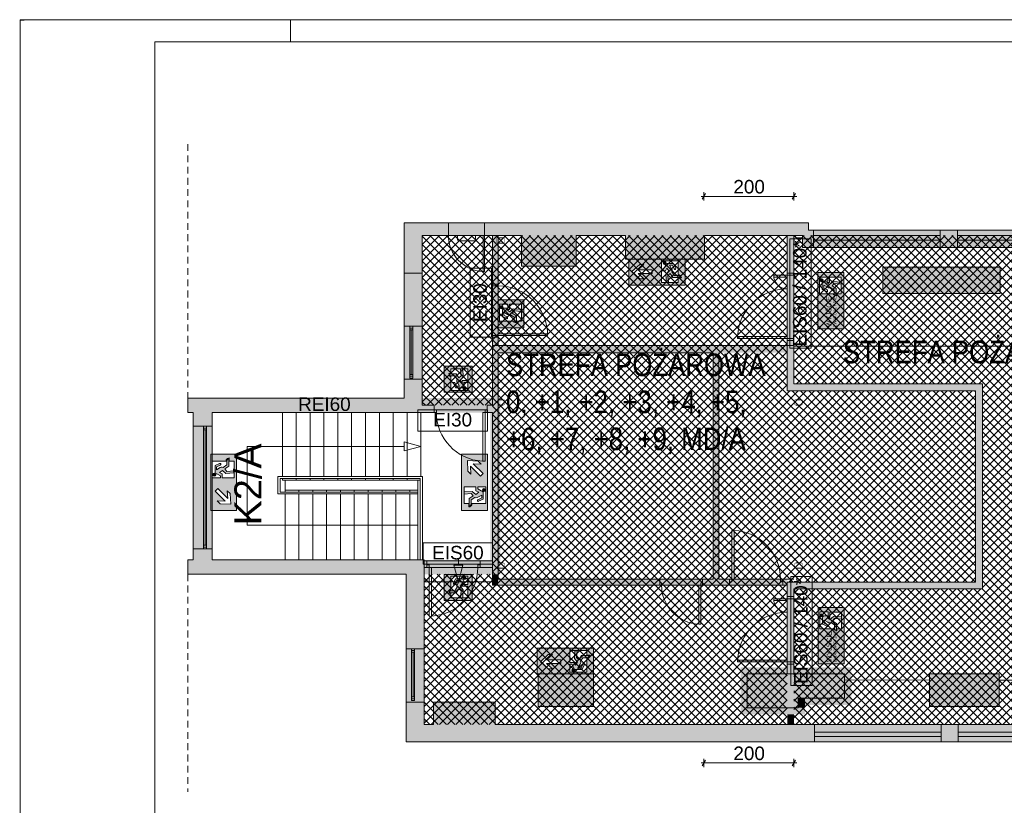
# Paper-space layout 'AP-12 STREFY POŻAROWE I EWAKUACJA - PIĘTRO 10' of a CAD drawing. Header units: millimetres. Extents: x 0 to 420, y 0 to 297.
# Tile 2 of 5: x 0 to 218, y 123 to 297. Entities that reach past the tile are written whole.
import ezdxf
from ezdxf.xclip import XClip

# ---------------------------------------------------------------- set-up
doc = ezdxf.new("R2010")
doc.units = ezdxf.units.MM
doc.header["$MEASUREMENT"] = 0
doc.header["$XCLIPFRAME"] = 0
doc.linetypes.add('Przer. długie kreski', pattern=[2.5, 1.5, -1])
for name, color, linetype, lineweight in [('A_Arkusz_Nr_pióra__1', 7, 'Continuous', 20), ('A_ewakuacja_Nr_pióra__4', 94, 'Continuous', 18), ('A_podkład_Nr_pióra__2', 8, 'Continuous', 13), ('A_ppoż proj_Nr_pióra__1', 7, 'Continuous', 20), ('A_ppoż proj_Nr_pióra__3', 30, 'Continuous', 13), ('A_ppoż proj_Nr_pióra__4', 94, 'Continuous', 18), ('A_ppoż proj_Nr_pióra__81', 2, 'Continuous', 5)]:
    doc.layers.add(name, color=color, linetype=linetype, lineweight=lineweight)
for name, color, linetype, lineweight, true_color in [('A_Arkusz_Nr_pióra__237', 7, 'Continuous', 5, 0x343434), ('A_ewakuacja_Nr_pióra__104', 7, 'Continuous', 5, 0x006532), ('A_ewakuacja_Nr_pióra__141', 7, 'Continuous', 5, 0xf2f7f7), ('A_podkład_Nr_pióra__254', 7, 'Continuous', 5, 0xfdfdfd), ('A_ppoż proj_Nr_pióra__11', 7, 'Continuous', 5, 0xfe6565), ('A_ppoż proj_Nr_pióra__41', 7, 'Continuous', 5, 0xfecb65), ('A_ppoż proj_Nr_pióra__70', 7, 'Continuous', 5, 0x65fe00), ('A_ppoż proj_Nr_pióra__71', 7, 'Continuous', 5, 0xcbfe65), ('A_ppoż proj_Nr_pióra__82', 7, 'Continuous', 5, 0x329800), ('A_wymiary_Nr_pióra__102', 7, 'Continuous', 5, 0x009832), ('A_wymiary_Nr_pióra__70', 7, 'Continuous', 5, 0x65fe00)]:
    doc.layers.add(name, color=color, linetype=linetype, lineweight=lineweight, true_color=true_color)
doc.layers.add('A_podrys', color=7, linetype='Continuous')
doc.styles.add('STYL_AUTOMATYCZNY_1', font='arial.ttf')
doc.styles.add('STYL_AUTOMATYCZNY_2', font='ARIALN.TTF')
doc.styles.add('STYL_AUTOMATYCZNY_4', font='arial.ttf')
pattern_1 = [(45, (-1603.1302, -233.641), (-0.9192388, 0.9192388), []), (135, (-1603.1302, -233.641), (0.9192388, 0.9192388), [])]

# ---------------------------------------------------------------- blocks, each defined once
blk = doc.blocks.new('Rysunek_1_1', base_point=(-1603.13, -233.64))
at = {"layer": 'A_ewakuacja_Nr_pióra__104', "linetype": 'Continuous', "lineweight": 0, "true_color": 0x004c26}
h = blk.add_hatch(color=118, dxfattribs=at)
h.paths.add_polyline_path([(147.5, 238.09), (147.5, 243.83), (135.01, 243.83), (135.01, 238.09)])
h.paths.add_polyline_path([(142.25, 243.48), (145.97, 243.48), (145.97, 240.36), (146.23, 240.36, -0.24241), (146.71, 239.7), (145.97, 239.7), (145.97, 238.65), (142.26, 238.65), (142.26, 241.28), (143.15, 241.28), (143.45, 241.88), (143.91, 241.24), (143.24, 240.45), (143.36, 238.68), (143.85, 238.68), (143.71, 240.23), (144.23, 240.68), (144.83, 239.77), (146.49, 239.77, 0.304489), (146.14, 240.24), (145.14, 240.24), (144.59, 241.03, 0.230447), (144.63, 241.52), (144.53, 241.7), (144.04, 242.54), (144.71, 242.54), (145.09, 241.71, 1.14772), (145.43, 241.86), (144.98, 242.87), (143.56, 242.87, 0.414214), (143.14, 242.45), (142.7, 241.66), (142.25, 241.66)], flags=0)
h.paths.add_polyline_path([(140.2, 241.5), (140.2, 240.7), (137.08, 240.69), (138.36, 239.52), (137.46, 239.52), (135.7, 241.12), (137.45, 242.71), (138.38, 242.71), (137.08, 241.5)], flags=0)
for points in [[(143.26, 243.17, 1), (142.67, 242.88, 1)], [(177.49, 239.07, 1), (178.12, 239.28, 1)], [(106.51, 233.03, 1), (107.14, 233.24, 1)], [(98.47, 214.85, 1), (98.68, 215.47, 1)], [(42.93, 196.34, 1), (43.22, 195.74, 1)], [(103.02, 192.31, 1), (102.73, 192.9, 1)], [(98.47, 173.39, 1), (98.68, 172.77, 1)], [(177.55, 164.75, 1), (178.17, 164.97, 1)], [(122.98, 152.5, 1), (122.39, 152.78, 1)]]:
    blk.add_hatch(color=118, dxfattribs=at).paths.add_polyline_path(points)
h = blk.add_hatch(color=118, dxfattribs=at)
h.paths.add_polyline_path([(177, 240.9), (177, 228.4), (182.74, 228.4), (182.74, 240.9)])
h.paths.add_polyline_path([(179.56, 238.7), (179.56, 239.89), (182.18, 239.89), (182.18, 236.18), (181.13, 236.18), (181.13, 235.74), (180.48, 235.92), (180.48, 236.18), (177.35, 236.18), (177.35, 239.89), (179.17, 239.89), (179.17, 239.01), (178.38, 239.01, 0.414214), (177.96, 238.59), (177.96, 237.16), (179.12, 236.65), (179.12, 237.05), (178.29, 237.44), (178.29, 238.11), (179.13, 237.62), (179.31, 237.52, 0.230447), (179.8, 237.56), (180.59, 237), (180.59, 236.01), (181.06, 235.89), (181.06, 237.32), (180.15, 237.91), (180.6, 238.44), (182.15, 238.3), (182.15, 238.78), (180.39, 238.91), (179.59, 238.23), (178.95, 238.7)], flags=0)
h = blk.add_hatch(color=118, dxfattribs=at)
h.paths.add_polyline_path([(106.02, 234.86), (106.02, 228.61), (111.76, 228.61), (111.76, 234.86)])
h.paths.add_polyline_path([(108.58, 232.66), (108.58, 233.85), (111.2, 233.85), (111.2, 230.14), (110.15, 230.14), (110.15, 229.7), (109.49, 229.88), (109.49, 230.14), (106.37, 230.14), (106.37, 233.85), (108.19, 233.85), (108.19, 232.97), (107.4, 232.97, 0.414214), (106.98, 232.55), (106.98, 231.13), (108.14, 230.62), (108.14, 231.02), (107.31, 231.4), (107.31, 232.07), (108.15, 231.58), (108.33, 231.48, 0.230447), (108.82, 231.52), (109.61, 230.97), (109.61, 229.97), (110.08, 229.85), (110.08, 231.28), (109.17, 231.87), (109.62, 232.4), (111.17, 232.26), (111.17, 232.74), (109.41, 232.87), (108.61, 232.19), (107.97, 232.66)], flags=0)
h = blk.add_hatch(color=118, dxfattribs=at)
h.paths.add_polyline_path([(100.29, 214.36), (100.29, 220.1), (94.04, 220.1), (94.04, 214.36)])
h.paths.add_polyline_path([(98.1, 216.91), (98.1, 216.31), (97.63, 216.94), (98.31, 217.74), (98.18, 219.51), (97.7, 219.51), (97.84, 217.96), (97.31, 217.51), (96.71, 218.42), (95.28, 218.42), (95.41, 217.95), (96.4, 217.95), (96.95, 217.16, 0.230447), (96.91, 216.67), (97.02, 216.49), (97.5, 215.65), (96.84, 215.65), (96.45, 216.47), (96.05, 216.47), (96.56, 215.32), (97.99, 215.32, 0.414214), (98.4, 215.73), (98.4, 216.53), (99.29, 216.53), (99.29, 214.71), (95.57, 214.71), (95.57, 217.83), (95.31, 217.83), (95.14, 218.49), (95.57, 218.49), (95.57, 219.54), (99.29, 219.54), (99.29, 216.91)], flags=0)
h = blk.add_hatch(color=118, dxfattribs=at)
h.paths.add_polyline_path([(48.01, 200.57), (42.27, 200.57), (42.27, 194.32), (48.01, 194.32)])
h.paths.add_polyline_path([(42.62, 195.33), (42.62, 199.04), (45.74, 199.04), (45.74, 199.3, -0.24241), (46.4, 199.78), (46.4, 199.04), (47.45, 199.04), (47.45, 195.33), (44.83, 195.33), (44.83, 196.22), (44.22, 196.52), (44.86, 196.98), (45.66, 196.31), (47.42, 196.43), (47.42, 196.92), (45.87, 196.78), (45.42, 197.31), (46.33, 197.9), (46.33, 199.56, 0.304489), (45.86, 199.21), (45.86, 198.21), (45.07, 197.66, 0.230447), (44.58, 197.7), (44.4, 197.6), (43.56, 197.11), (43.56, 197.78), (44.39, 198.16, 1.14772), (44.24, 198.5), (43.23, 198.05), (43.23, 196.63, 0.414214), (43.65, 196.21), (44.44, 195.77), (44.44, 195.33)], flags=0)
h = blk.add_hatch(color=118, dxfattribs=at)
h.paths.add_polyline_path([(97.94, 200.57), (97.94, 194.32), (103.68, 194.32), (103.68, 200.57)])
h.paths.add_polyline_path([(99.35, 196.8), (99.24, 199.18), (101.6, 199.07), (102.26, 198.41), (100.49, 198.47), (102.69, 196.27), (102.12, 195.69), (99.91, 197.9), (99.99, 196.16)], flags=0)
h = blk.add_hatch(color=118, dxfattribs=at)
h.paths.add_polyline_path([(48.01, 188.08), (48.01, 194.32), (42.27, 194.32), (42.27, 188.08)])
h.paths.add_polyline_path([(46.6, 191.84), (46.71, 189.47), (44.35, 189.58), (43.7, 190.24), (45.47, 190.17), (43.26, 192.38), (43.83, 192.95), (46.04, 190.75), (45.96, 192.48)], flags=0)
h = blk.add_hatch(color=118, dxfattribs=at)
h.paths.add_polyline_path([(97.94, 188.08), (103.68, 188.08), (103.68, 194.32), (97.94, 194.32)])
h.paths.add_polyline_path([(103.33, 193.32), (103.33, 189.61), (100.21, 189.61), (100.21, 189.34, -0.24241), (99.55, 188.87), (99.55, 189.61), (98.5, 189.61), (98.5, 193.32), (101.13, 193.32), (101.13, 192.43), (101.73, 192.13), (101.09, 191.66), (100.3, 192.34), (98.53, 192.21), (98.53, 191.73), (100.08, 191.87), (100.53, 191.34), (99.62, 190.75), (99.62, 189.09, 0.304489), (100.09, 189.44), (100.09, 190.43), (100.88, 190.98, 0.230447), (101.37, 190.95), (101.55, 191.05), (102.39, 191.53), (102.39, 190.87), (101.57, 190.48, 1.14772), (101.71, 190.15), (102.72, 190.59), (102.72, 192.02, 0.414214), (102.3, 192.43), (101.51, 192.88), (101.51, 193.32)], flags=0)
h = blk.add_hatch(color=118, dxfattribs=at)
h.paths.add_polyline_path([(100.29, 173.88), (94.04, 173.88), (94.04, 168.14), (100.29, 168.14)])
h.paths.add_polyline_path([(98.1, 171.33), (99.29, 171.33), (99.29, 168.7), (95.57, 168.7), (95.57, 169.75), (95.14, 169.75), (95.31, 170.41), (95.57, 170.41), (95.57, 173.53), (99.29, 173.53), (99.29, 171.71), (98.4, 171.71), (98.4, 172.5, 0.414214), (97.99, 172.92), (96.56, 172.92), (96.05, 171.76), (96.45, 171.76), (96.84, 172.59), (97.5, 172.59), (97.02, 171.75), (96.91, 171.57, 0.230447), (96.95, 171.08), (96.4, 170.29), (95.41, 170.29), (95.28, 169.82), (96.71, 169.82), (97.31, 170.73), (97.84, 170.28), (97.7, 168.73), (98.18, 168.73), (98.31, 170.5), (97.63, 171.29), (98.1, 171.93)], flags=0)
h = blk.add_hatch(color=118, dxfattribs=at)
h.paths.add_polyline_path([(177.05, 166.58), (177.05, 154.08), (182.8, 154.08), (182.8, 166.58)])
h.paths.add_polyline_path([(179.61, 164.38), (179.61, 165.57), (182.24, 165.57), (182.24, 161.86), (181.19, 161.86), (181.19, 161.42), (180.53, 161.6), (180.53, 161.86), (177.41, 161.86), (177.41, 165.58), (179.23, 165.58), (179.23, 164.69), (178.43, 164.69, 0.414214), (178.02, 164.27), (178.02, 162.85), (179.17, 162.34), (179.17, 162.74), (178.35, 163.12), (178.35, 163.79), (179.19, 163.3), (179.36, 163.2, 0.230447), (179.86, 163.24), (180.65, 162.69), (180.65, 161.7), (181.11, 161.57), (181.11, 163), (180.21, 163.6), (180.66, 164.12), (182.21, 163.98), (182.21, 164.47), (180.44, 164.59), (179.64, 163.92), (179.01, 164.38)], flags=0)
h = blk.add_hatch(color=118, dxfattribs=at)
h.paths.add_polyline_path([(127.22, 157.58), (114.72, 157.58), (114.72, 151.83), (127.22, 151.83)])
h.paths.add_polyline_path([(121.97, 152.19), (121.97, 154.01), (122.42, 154.01), (122.86, 153.21, 0.414214), (123.27, 152.8), (124.7, 152.8), (125.14, 153.81, 1.14772), (124.81, 153.95), (124.42, 153.13), (123.76, 153.13), (124.25, 153.97), (124.35, 154.15, 0.230447), (124.31, 154.64), (124.86, 155.43), (125.85, 155.43, 0.304489), (126.2, 155.89), (124.55, 155.89), (123.95, 154.99), (123.43, 155.44), (123.57, 156.99), (123.08, 156.99), (122.95, 155.22), (123.63, 154.42), (123.17, 153.79), (122.87, 154.39), (121.97, 154.39), (121.97, 157.02), (125.69, 157.02), (125.69, 155.97), (126.42, 155.97, -0.24241), (125.95, 155.31), (125.69, 155.31), (125.69, 152.19)], flags=0)
h.paths.add_polyline_path([(119.92, 154.16), (116.8, 154.16), (118.1, 152.96), (117.17, 152.96), (115.42, 154.55), (117.17, 156.15), (118.08, 156.15), (116.8, 154.98), (119.92, 154.97)], flags=0)
at = {"layer": 'A_podkład_Nr_pióra__2', "linetype": 'Continuous', "lineweight": 13}
for points in [[(105.72, 248.63), (105.72, 247.43), (106.27, 247.43), (106.27, 247.47, 0.39391), (106.24, 247.5), (105.85, 247.53, -0.39391), (105.79, 247.6), (105.79, 248.47, -0.39391), (105.85, 248.54), (106.24, 248.56, 0.39391), (106.27, 248.6), (106.27, 248.63)], [(107.42, 248.63), (106.87, 248.63), (106.87, 248.6, 0.39391), (106.9, 248.56), (107.28, 248.54, -0.39391), (107.35, 248.47), (107.35, 247.6, -0.39391), (107.28, 247.53), (106.9, 247.5, 0.39391), (106.87, 247.47), (106.87, 247.43), (107.42, 247.43)], [(171.82, 248.63), (171.82, 247.43), (172.37, 247.43), (172.37, 247.47, 0.39391), (172.34, 247.5), (171.95, 247.53, -0.39391), (171.89, 247.6), (171.89, 248.47, -0.39391), (171.95, 248.54), (172.34, 248.56, 0.39391), (172.37, 248.6), (172.37, 248.63)], [(173.52, 248.63), (172.97, 248.63), (172.97, 248.6, 0.39391), (173, 248.56), (173.38, 248.54, -0.39391), (173.45, 248.47), (173.45, 247.6, -0.39391), (173.38, 247.53), (173, 247.5, 0.39391), (172.97, 247.47), (172.97, 247.43), (173.52, 247.43)], [(106.32, 212.68), (106.02, 212.68), (106.02, 212.59), (106.29, 212.61, 0.39391), (106.32, 212.65)], [(107.47, 212.68), (106.92, 212.68), (106.92, 212.65, 0.39391), (106.95, 212.61), (107.33, 212.59, -0.39391), (107.4, 212.52), (107.4, 211.65, -0.39391), (107.33, 211.58), (106.95, 211.55, 0.39391), (106.92, 211.52), (106.92, 211.48), (107.47, 211.48)], [(171.82, 212.68), (171.82, 211.48), (172.37, 211.48), (172.37, 211.52, 0.39391), (172.34, 211.55), (171.95, 211.58, -0.39391), (171.89, 211.65), (171.89, 212.52, -0.39391), (171.95, 212.59), (172.34, 212.61, 0.39391), (172.37, 212.65), (172.37, 212.68)], [(173.52, 212.68), (172.97, 212.68), (172.97, 212.65, 0.39391), (173, 212.61), (173.38, 212.59, -0.39391), (173.45, 212.52), (173.45, 211.65, -0.39391), (173.38, 211.58), (173, 211.55, 0.39391), (172.97, 211.52), (172.97, 211.48), (173.52, 211.48)], [(106.02, 211.48), (106.32, 211.48), (106.32, 211.52, 0.39391), (106.29, 211.55), (106.02, 211.57)], [(106.32, 176.48), (106.02, 176.48), (106.02, 176.39), (106.29, 176.41, 0.39391), (106.32, 176.45)], [(106.02, 175.28), (106.32, 175.28), (106.32, 175.32, 0.39391), (106.29, 175.35), (106.02, 175.37)], [(107.47, 176.48), (106.92, 176.48), (106.92, 176.45, 0.39391), (106.95, 176.41), (107.33, 176.39, -0.39391), (107.4, 176.32), (107.4, 175.45, -0.39391), (107.33, 175.38), (106.95, 175.35, 0.39391), (106.92, 175.32), (106.92, 175.28), (107.47, 175.28)], [(171.82, 176.48), (171.82, 175.28), (172.37, 175.28), (172.37, 175.32, 0.39391), (172.34, 175.35), (171.95, 175.38, -0.39391), (171.89, 175.45), (171.89, 176.32, -0.39391), (171.95, 176.39), (172.34, 176.41, 0.39391), (172.37, 176.45), (172.37, 176.48)], [(173.52, 176.48), (172.97, 176.48), (172.97, 176.45, 0.39391), (173, 176.41), (173.38, 176.39, -0.39391), (173.45, 176.32), (173.45, 175.45, -0.39391), (173.38, 175.38), (173, 175.35, 0.39391), (172.97, 175.32), (172.97, 175.28), (173.52, 175.28)]]:
    blk.add_hatch(color=8, dxfattribs=at).paths.add_polyline_path(points)
at = {"layer": 'A_podkład_Nr_pióra__254', "linetype": 'Continuous', "lineweight": 5, "true_color": 0xfdfdfd}
h = blk.add_hatch(color=7, dxfattribs=at)
h.paths.add_polyline_path([(37.17, 173.93), (42.57, 173.93), (85.62, 173.93), (85.62, 169.33), (85.62, 136.73), (308.32, 136.73), (308.32, 143.53), (308.32, 167.33), (308.32, 181.63), (308.32, 205.43), (308.32, 219.83), (308.32, 250.28), (304.63, 250.28), (174.92, 250.28), (174.92, 251.93), (173.57, 251.93), (151.82, 251.93), (134.32, 251.93), (123.32, 251.93), (111.22, 251.93), (103.02, 251.93), (85.22, 251.93), (85.22, 217.23), (85.22, 213.03), (42.57, 213.03), (37.17, 213.03), (37.17, 209.83), (38.37, 209.83), (38.37, 206.78), (38.37, 177.13), (37.17, 177.13)])
h.paths.add_polyline_path([(89.62, 177.13), (42.57, 177.13), (42.57, 206.78), (42.57, 209.83), (89.22, 209.83), (92.62, 209.83), (92.62, 211.43), (89.22, 211.43), (89.22, 217.23), (89.22, 249.13), (103.02, 249.13), (111.22, 249.13), (111.22, 242.33), (123.32, 242.33), (123.32, 249.13), (134.32, 249.13), (134.32, 243.83), (151.82, 243.83), (151.82, 249.13), (173.57, 249.13), (173.57, 246.48), (174.92, 246.48), (304.32, 246.48), (304.32, 219.83), (304.32, 212.48), (299.22, 212.48), (299.22, 215.38), (285.82, 215.38), (285.82, 211.68), (299.22, 211.68), (304.32, 211.68), (304.32, 205.43), (304.32, 181.63), (304.32, 176.08), (289.72, 176.08), (289.72, 172.38), (304.32, 172.38), (304.32, 167.33), (304.32, 143.53), (304.32, 140.63), (105.42, 140.63), (105.42, 145.54), (91.72, 145.54), (91.72, 140.63), (89.62, 140.63), (89.62, 158.03), (89.62, 169.33)], flags=0)
for points in [[(217.42, 242.08), (191.42, 242.08), (191.42, 236.28), (217.42, 236.28)], [(114.92, 151.83), (114.92, 150.23), (114.92, 144.63), (127.22, 144.63), (127.22, 151.83)], [(181.12, 151.83), (161.32, 151.83), (161.32, 144.33), (172.59, 144.33), (172.59, 146.43), (182.89, 146.43), (182.89, 151.83)], [(201.72, 144.63), (217.22, 144.63), (217.22, 151.83), (201.72, 151.83)]]:
    blk.add_hatch(color=7, dxfattribs=at).paths.add_polyline_path(points)
h = blk.add_hatch(color=7, dxfattribs=at)
h.paths.add_polyline_path([(104.82, 211.43), (101.62, 211.43), (101.62, 209.83), (104.82, 209.83), (104.82, 171.55), (106.02, 171.55), (154.98, 171.55), (154.98, 223.08), (171.67, 223.08), (171.67, 224.68), (104.82, 224.68)])
h.paths.add_polyline_path([(106.02, 172.87), (106.02, 223.08), (153.73, 223.08), (153.73, 172.87)], flags=0)
at = {"layer": 'A_ppoż proj_Nr_pióra__3', "linetype": 'Continuous', "lineweight": 0, "true_color": 0x3f2000}
for points in [[(170.17, 249.13), (170.17, 214.68), (171.67, 214.68), (171.67, 249.13)], [(171.67, 214.68), (211.98, 214.68), (211.98, 216.18), (171.67, 216.18)], [(211.98, 216.18), (211.98, 172.18), (213.48, 172.18), (213.48, 216.18)], [(170.17, 170.68), (213.48, 170.68), (213.48, 172.18), (170.17, 172.18)], [(170.17, 170.68), (170.17, 153.33), (171.67, 153.33), (171.67, 170.68)], [(159.82, 151.83), (184.39, 151.83), (184.39, 153.33), (159.82, 153.33)], [(159.82, 151.83), (159.82, 144.33), (161.32, 144.33), (161.32, 151.83)], [(182.89, 151.83), (182.89, 146.43), (184.39, 146.43), (184.39, 151.83)], [(172.59, 146.43), (172.59, 144.33), (174.09, 144.33), (174.09, 146.43)], [(174.09, 144.93), (184.39, 144.93), (184.39, 146.43), (174.09, 146.43)], [(159.82, 142.83), (174.09, 142.83), (174.09, 144.33), (159.82, 144.33)], [(170.17, 142.83), (170.17, 140.63), (171.67, 140.63), (171.67, 142.83)]]:
    blk.add_hatch(color=38, dxfattribs=at).paths.add_polyline_path(points)
at = {"layer": 'A_ppoż proj_Nr_pióra__4', "linetype": 'Continuous', "lineweight": 0, "true_color": 0x002000}
for points in [[(37.17, 209.83), (104.32, 209.83), (104.32, 213.03), (37.17, 213.03)], [(104.32, 213.03), (104.32, 177.13), (106.52, 177.13), (106.52, 213.03)], [(37.17, 173.93), (106.52, 173.93), (106.52, 177.13), (37.17, 177.13)]]:
    blk.add_hatch(color=98, dxfattribs=at).paths.add_polyline_path(points)
at = {"layer": 'A_ppoż proj_Nr_pióra__41', "linetype": 'Continuous', "lineweight": 5, "true_color": 0xfecb65}
h = blk.add_hatch(dxfattribs=at)
h.set_pattern_fill('bloczki_betonowe_0001', color=31, style=0, pattern_type=2)
h.set_pattern_definition(pattern_1)
h.paths.add_polyline_path([(171.67, 249.13), (171.67, 216.18), (213.48, 216.18), (213.48, 170.68), (171.67, 170.68), (171.67, 140.63), (304.32, 140.63), (304.32, 249.13)])
at = {"layer": 'A_ppoż proj_Nr_pióra__70', "linetype": 'Continuous', "lineweight": 0, "true_color": 0x193f00}
for points in [[(104.82, 251.93), (104.82, 213.03), (106.02, 213.03), (106.02, 251.93)], [(171.67, 249.13), (171.67, 251.93), (151.67, 251.93), (151.67, 249.13)], [(171.67, 136.73), (171.67, 140.63), (151.67, 140.63), (151.67, 136.73)]]:
    blk.add_hatch(color=88, dxfattribs=at).paths.add_polyline_path(points)
at = {"layer": 'A_ppoż proj_Nr_pióra__71', "linetype": 'Continuous', "lineweight": 5, "true_color": 0xcbfe65}
h = blk.add_hatch(dxfattribs=at)
h.set_pattern_fill('bloczki_betonowe_0001', color=71, style=0, pattern_type=2)
h.set_pattern_definition(pattern_1)
h.paths.add_polyline_path([(170.17, 249.13), (89.22, 249.13), (89.22, 211.43), (104.82, 211.43), (104.82, 173.93), (89.62, 173.93), (89.62, 140.63), (170.17, 140.63), (170.17, 172.18), (211.98, 172.18), (211.98, 214.68), (170.17, 214.68)])
at = {"layer": 'A_ppoż proj_Nr_pióra__81', "linetype": 'Continuous', "lineweight": 0, "true_color": 0x3f3f00}
for points in [[(106.02, 223.08), (170.17, 223.08), (170.17, 224.68), (106.02, 224.68)], [(104.82, 171.55), (106.02, 171.55), (106.02, 173.93), (104.82, 173.93)], [(106.02, 171.55), (170.17, 171.55), (170.17, 172.87), (106.02, 172.87)]]:
    blk.add_hatch(color=48, dxfattribs=at).paths.add_polyline_path(points)
at = {"layer": 'A_ewakuacja_Nr_pióra__4', "color": 94, "linetype": 'Continuous', "lineweight": 18, "flags": 128}
for points in [[(135.01, 243.83), (147.5, 243.83), (147.5, 238.09), (135.01, 238.09)], [(140.2, 240.7), (140.2, 241.5), (137.08, 241.5), (138.38, 242.71), (137.45, 242.71), (135.7, 241.12), (137.46, 239.52), (138.36, 239.52), (137.08, 240.69)], [(102.12, 195.69), (102.69, 196.27), (100.49, 198.47), (102.26, 198.41), (101.6, 199.07), (99.24, 199.18), (99.35, 196.8), (99.99, 196.16), (99.91, 197.9)], [(43.83, 192.95), (43.26, 192.38), (45.47, 190.17), (43.7, 190.24), (44.35, 189.58), (46.71, 189.47), (46.6, 191.84), (45.96, 192.48), (46.04, 190.75)], [(114.72, 151.83), (127.22, 151.83), (127.22, 157.58), (114.72, 157.58)], [(119.92, 154.97), (119.92, 154.16), (116.8, 154.16), (118.1, 152.96), (117.17, 152.96), (115.42, 154.55), (117.17, 156.15), (118.08, 156.15), (116.8, 154.98)]]:
    blk.add_lwpolyline(points, close=True, dxfattribs=at)
for points in [[(142.26, 238.65), (142.26, 241.28), (143.15, 241.28), (143.45, 241.88), (143.91, 241.24), (143.24, 240.45), (143.36, 238.68), (143.85, 238.68), (143.71, 240.23), (144.23, 240.68), (144.83, 239.77), (146.49, 239.77, 0.304489), (146.14, 240.24), (145.14, 240.24), (144.59, 241.03, 0.230447), (144.63, 241.52), (144.53, 241.7), (144.04, 242.54), (144.71, 242.54), (145.09, 241.71, 1.14772), (145.43, 241.86), (144.98, 242.87), (143.56, 242.87, 0.414214), (143.14, 242.45), (142.7, 241.66), (142.25, 241.66), (142.25, 243.48), (145.97, 243.48), (145.97, 240.36), (146.23, 240.36, -0.24241), (146.71, 239.7), (145.97, 239.7), (145.97, 238.65)], [(182.18, 239.89), (179.56, 239.89), (179.56, 238.7), (178.95, 238.7), (179.59, 238.23), (180.39, 238.91), (182.15, 238.78), (182.15, 238.3), (180.6, 238.44), (180.15, 237.91), (181.06, 237.32), (181.06, 235.89), (180.59, 236.01), (180.59, 237), (179.8, 237.56, -0.230447), (179.31, 237.52), (179.13, 237.62), (178.29, 238.11), (178.29, 237.44), (179.12, 237.05), (179.12, 236.65), (177.96, 237.16), (177.96, 238.59, -0.414214), (178.38, 239.01), (179.17, 239.01), (179.17, 239.89), (177.35, 239.89), (177.35, 236.18), (180.48, 236.18), (180.48, 235.92), (181.13, 235.74), (181.13, 236.18), (182.18, 236.18)], [(111.2, 233.85), (108.58, 233.85), (108.58, 232.66), (107.97, 232.66), (108.61, 232.19), (109.41, 232.87), (111.17, 232.74), (111.17, 232.26), (109.62, 232.4), (109.17, 231.87), (110.08, 231.28), (110.08, 229.85), (109.61, 229.97), (109.61, 230.97), (108.82, 231.52, -0.230447), (108.33, 231.48), (108.15, 231.58), (107.31, 232.07), (107.31, 231.4), (108.14, 231.02), (108.14, 230.62), (106.98, 231.13), (106.98, 232.55, -0.414214), (107.4, 232.97), (108.19, 232.97), (108.19, 233.85), (106.37, 233.85), (106.37, 230.14), (109.49, 230.14), (109.49, 229.88), (110.15, 229.7), (110.15, 230.14), (111.2, 230.14)], [(99.29, 219.54), (99.29, 216.91), (98.1, 216.91), (98.1, 216.31), (97.63, 216.94), (98.31, 217.74), (98.18, 219.51), (97.7, 219.51), (97.84, 217.96), (97.31, 217.51), (96.71, 218.42), (95.28, 218.42), (95.41, 217.95), (96.4, 217.95), (96.95, 217.16, 0.230447), (96.91, 216.67), (97.02, 216.49), (97.5, 215.65), (96.84, 215.65), (96.45, 216.47), (96.05, 216.47), (96.56, 215.32), (97.99, 215.32, 0.414214), (98.4, 215.73), (98.4, 216.53), (99.29, 216.53), (99.29, 214.71), (95.57, 214.71), (95.57, 217.83), (95.31, 217.83), (95.14, 218.49), (95.57, 218.49), (95.57, 219.54)], [(47.45, 195.33), (44.83, 195.33), (44.83, 196.22), (44.22, 196.52), (44.86, 196.98), (45.66, 196.31), (47.42, 196.43), (47.42, 196.92), (45.87, 196.78), (45.42, 197.31), (46.33, 197.9), (46.33, 199.56, 0.304489), (45.86, 199.21), (45.86, 198.21), (45.07, 197.66, 0.230447), (44.58, 197.7), (44.4, 197.6), (43.56, 197.11), (43.56, 197.78), (44.39, 198.16, 1.14772), (44.24, 198.5), (43.23, 198.05), (43.23, 196.63, 0.414214), (43.65, 196.21), (44.44, 195.77), (44.44, 195.33), (42.62, 195.33), (42.62, 199.04), (45.74, 199.04), (45.74, 199.3, -0.24241), (46.4, 199.78), (46.4, 199.04), (47.45, 199.04)], [(98.5, 193.32), (101.13, 193.32), (101.13, 192.43), (101.73, 192.13), (101.09, 191.66), (100.3, 192.34), (98.53, 192.21), (98.53, 191.73), (100.08, 191.87), (100.53, 191.34), (99.62, 190.75), (99.62, 189.09, 0.304489), (100.09, 189.44), (100.09, 190.43), (100.88, 190.98, 0.230447), (101.37, 190.95), (101.55, 191.05), (102.39, 191.53), (102.39, 190.87), (101.57, 190.48, 1.14772), (101.71, 190.15), (102.72, 190.59), (102.72, 192.02, 0.414214), (102.3, 192.43), (101.51, 192.88), (101.51, 193.32), (103.33, 193.32), (103.33, 189.61), (100.21, 189.61), (100.21, 189.34, -0.24241), (99.55, 188.87), (99.55, 189.61), (98.5, 189.61)], [(99.29, 168.7), (99.29, 171.33), (98.1, 171.33), (98.1, 171.93), (97.63, 171.29), (98.31, 170.5), (98.18, 168.73), (97.7, 168.73), (97.84, 170.28), (97.31, 170.73), (96.71, 169.82), (95.28, 169.82), (95.41, 170.29), (96.4, 170.29), (96.95, 171.08, -0.230447), (96.91, 171.57), (97.02, 171.75), (97.5, 172.59), (96.84, 172.59), (96.45, 171.76), (96.05, 171.76), (96.56, 172.92), (97.99, 172.92, -0.414214), (98.4, 172.5), (98.4, 171.71), (99.29, 171.71), (99.29, 173.53), (95.57, 173.53), (95.57, 170.41), (95.31, 170.41), (95.14, 169.75), (95.57, 169.75), (95.57, 168.7)], [(182.24, 165.57), (179.61, 165.57), (179.61, 164.38), (179.01, 164.38), (179.64, 163.92), (180.44, 164.59), (182.21, 164.47), (182.21, 163.98), (180.66, 164.12), (180.21, 163.6), (181.11, 163), (181.11, 161.57), (180.65, 161.7), (180.65, 162.69), (179.86, 163.24, -0.230447), (179.36, 163.2), (179.19, 163.3), (178.35, 163.79), (178.35, 163.12), (179.17, 162.74), (179.17, 162.34), (178.02, 162.85), (178.02, 164.27, -0.414214), (178.43, 164.69), (179.23, 164.69), (179.23, 165.58), (177.41, 165.58), (177.41, 161.86), (180.53, 161.86), (180.53, 161.6), (181.19, 161.42), (181.19, 161.86), (182.24, 161.86)], [(121.97, 157.02), (121.97, 154.39), (122.87, 154.39), (123.17, 153.79), (123.63, 154.42), (122.95, 155.22), (123.08, 156.99), (123.57, 156.99), (123.43, 155.44), (123.95, 154.99), (124.55, 155.89), (126.2, 155.89, -0.304489), (125.85, 155.43), (124.86, 155.43), (124.31, 154.64, -0.230447), (124.35, 154.15), (124.25, 153.97), (123.76, 153.13), (124.42, 153.13), (124.81, 153.95, -1.14772), (125.14, 153.81), (124.7, 152.8), (123.27, 152.8, -0.414214), (122.86, 153.21), (122.42, 154.01), (121.97, 154.01), (121.97, 152.19), (125.69, 152.19), (125.69, 155.31), (125.95, 155.31, 0.24241), (126.42, 155.97), (125.69, 155.97), (125.69, 157.02)]]:
    blk.add_lwpolyline(points, format="xyb", close=True, dxfattribs=at)
for points in [[(182.74, 240.9), (182.74, 228.4), (177, 228.4), (177, 240.9)], [(177, 240.9), (182.74, 240.9)], [(111.76, 234.86), (111.76, 228.61), (106.02, 228.61), (106.02, 234.86)], [(106.02, 234.86), (111.76, 234.86)], [(100.29, 220.1), (94.04, 220.1), (94.04, 214.36), (100.29, 214.36)], [(100.29, 214.36), (100.29, 220.1)], [(42.27, 194.32), (42.27, 200.57), (48.01, 200.57), (48.01, 194.32)], [(97.94, 194.32), (97.94, 200.57), (103.68, 200.57), (103.68, 194.32)], [(48.01, 194.32), (48.01, 188.08), (42.27, 188.08), (42.27, 194.32)], [(103.68, 194.32), (103.68, 188.08), (97.94, 188.08), (97.94, 194.32)], [(100.29, 168.14), (94.04, 168.14), (94.04, 173.88), (100.29, 173.88)], [(100.29, 173.88), (100.29, 168.14)], [(182.8, 166.58), (182.8, 154.08), (177.05, 154.08), (177.05, 166.58)], [(177.05, 166.58), (182.8, 166.58)]]:
    blk.add_lwpolyline(points, dxfattribs=at)
at = {"layer": 'A_ewakuacja_Nr_pióra__4', "color": 94, "linetype": 'Continuous', "lineweight": 18}
for centre in [(142.97, 243.03), (177.8, 239.18), (106.82, 233.14), (98.57, 215.16), (43.07, 196.04), (102.88, 192.61), (98.57, 173.08), (177.86, 164.86), (122.69, 152.64)]:
    blk.add_circle(centre, 0.328, dxfattribs=at)
at = {"layer": 'A_podkład_Nr_pióra__2', "color": 8, "linetype": 'Przer. długie kreski', "lineweight": 13}
for p, q in [((37.17, 269.38), (37.17, 213.03)), ((37.17, 173.93), (37.17, 125.65))]:
    blk.add_line(p, q, dxfattribs=at)
at = {"layer": 'A_podkład_Nr_pióra__2', "color": 8, "linetype": 'Continuous', "lineweight": 13}
for p, q in [((174.92, 251.93), (85.22, 251.93)), ((85.22, 251.93), (85.22, 213.03)), ((95.02, 249.13), (95.02, 251.93)), ((103.02, 241.13), (103.02, 251.93)), ((174.92, 250.28), (174.92, 251.93)), ((89.22, 249.13), (111.22, 249.13)), ((89.22, 211.43), (89.22, 249.13)), ((97.02, 248.13), (97.02, 249.13)), ((101.02, 248.13), (101.02, 249.13)), ((102.72, 249.13), (102.72, 241.13)), ((104.82, 224.68), (104.82, 249.13)), ((106.02, 224.68), (106.02, 249.13)), ((111.22, 249.13), (111.22, 242.33)), ((123.32, 242.33), (123.32, 249.13)), ((123.32, 249.13), (134.32, 249.13)), ((134.32, 249.13), (134.32, 243.83)), ((151.82, 243.83), (151.82, 249.13)), ((151.82, 249.13), (173.57, 249.13)), ((170.17, 214.68), (170.17, 249.13)), ((171.67, 216.18), (171.67, 249.13)), ((173.57, 249.13), (173.57, 246.48)), ((308.32, 250.28), (174.92, 250.28)), ((176.02, 250.28), (176.02, 246.48)), ((176.02, 249.08), (204.12, 249.08)), ((204.12, 250.28), (204.12, 246.48)), ((207.97, 250.28), (207.97, 246.48)), ((207.97, 249.08), (236.07, 249.08)), ((97.22, 247.93), (100.82, 247.93)), ((105.99, 248.63), (107.14, 248.63)), ((105.99, 247.43), (107.14, 247.43)), ((172.09, 248.63), (173.24, 248.63)), ((176.02, 248.08), (204.12, 248.08)), ((207.97, 248.08), (236.07, 248.08)), ((173.57, 246.48), (304.32, 246.48)), ((134.32, 243.83), (151.82, 243.83)), ((89.22, 240.73), (85.22, 240.73)), ((103.02, 241.13), (102.72, 241.13)), ((111.22, 242.33), (123.32, 242.33)), ((171.67, 240.78), (170.17, 240.78)), ((217.42, 242.08), (191.42, 242.08)), ((191.42, 242.08), (191.42, 236.28)), ((217.42, 236.28), (217.42, 242.08)), ((106.02, 238.33), (104.82, 238.33)), ((170.17, 240.28), (167.17, 240.28)), ((170.17, 239.88), (167.17, 239.88)), ((171.67, 240.28), (170.17, 240.28)), ((106.02, 237.93), (104.82, 237.93)), ((191.42, 236.28), (217.42, 236.28)), ((89.22, 228.98), (85.22, 228.98)), ((86.42, 217.48), (86.42, 228.98)), ((86.42, 228.98), (87.1, 228.98)), ((86.42, 228.58), (87.1, 228.58)), ((87.1, 228.18), (86.42, 228.18)), ((86.76, 228.18), (86.76, 218.28)), ((87.1, 228.98), (87.1, 217.48)), ((117.02, 227.33), (106.02, 227.33)), ((117.02, 227.33), (117.02, 226.93)), ((106.02, 226.93), (104.82, 226.93)), ((106.02, 226.53), (104.82, 226.53)), ((117.02, 226.93), (106.02, 226.93)), ((170.17, 226.68), (159.17, 226.68)), ((159.17, 226.68), (159.17, 226.28)), ((170.17, 226.28), (159.17, 226.28)), ((171.67, 226.28), (170.17, 226.28)), ((171.67, 225.78), (170.17, 225.78)), ((104.82, 224.68), (104.82, 211.43)), ((171.67, 224.68), (104.82, 224.68)), ((106.02, 223.08), (153.73, 223.08)), ((106.02, 172.87), (106.02, 223.08)), ((153.73, 223.08), (153.73, 172.87)), ((154.98, 223.08), (154.98, 172.87)), ((266.95, 224.53), (171.67, 224.53)), ((89.22, 217.23), (85.22, 217.23)), ((87.1, 218.28), (86.42, 218.28)), ((86.42, 217.88), (87.1, 217.88)), ((87.1, 217.48), (86.42, 217.48)), ((211.98, 214.68), (170.17, 214.68)), ((213.48, 216.18), (171.67, 216.18)), ((211.98, 172.18), (211.98, 214.68)), ((213.48, 170.68), (213.48, 216.18)), ((85.22, 213.03), (37.17, 213.03)), ((37.17, 213.03), (37.17, 209.83)), ((106.04, 212.68), (107.19, 212.68)), ((172.09, 212.68), (173.24, 212.68)), ((37.17, 209.83), (38.37, 209.83)), ((38.37, 209.83), (38.37, 177.13)), ((42.57, 209.83), (91.84, 209.83)), ((42.57, 177.13), (42.57, 209.83)), ((58.17, 209.93), (58.17, 195.63)), ((61.24, 209.83), (61.24, 195.63)), ((64.32, 209.83), (64.32, 195.63)), ((67.39, 209.83), (67.39, 195.63)), ((70.47, 209.83), (70.47, 195.63)), ((73.54, 209.83), (73.54, 195.63)), ((76.62, 209.83), (76.62, 195.63)), ((79.69, 209.83), (79.69, 195.63)), ((82.77, 209.83), (82.77, 195.63)), ((85.84, 209.83), (85.84, 195.63)), ((88.92, 209.83), (88.92, 195.63)), ((91.84, 211.43), (89.22, 211.43)), ((91.84, 209.83), (91.84, 211.43)), ((92.34, 210.43), (91.84, 210.43)), ((92.34, 209.83), (91.84, 209.83)), ((92.34, 209.83), (92.34, 210.43)), ((102.64, 209.83), (102.64, 199.05)), ((102.64, 209.83), (103.64, 209.83)), ((103.14, 199.05), (103.14, 210.43)), ((103.14, 210.43), (103.64, 210.43)), ((103.64, 209.83), (103.64, 211.43)), ((104.82, 211.43), (103.64, 211.43)), ((104.82, 209.83), (103.64, 209.83)), ((104.82, 209.83), (104.82, 171.55)), ((106.04, 211.48), (107.19, 211.48)), ((172.09, 211.48), (173.24, 211.48)), ((42.57, 206.78), (38.37, 206.78)), ((40.69, 179.58), (40.69, 206.78)), ((41.37, 206.38), (40.69, 206.38)), ((40.69, 205.98), (41.37, 205.98)), ((41.03, 180.38), (41.03, 205.98)), ((41.37, 206.78), (41.37, 179.58)), ((88.92, 202.33), (85.18, 203.33)), ((85.18, 201.33), (85.18, 203.33)), ((85.18, 202.33), (50.37, 202.33)), ((50.37, 202.33), (50.37, 184.86)), ((88.92, 202.33), (85.18, 201.33)), ((103.14, 199.05), (102.54, 199.05)), ((89.27, 195.63), (57.17, 195.63)), ((57.17, 195.63), (57.17, 191.78)), ((88.77, 195.23), (57.67, 195.23)), ((57.67, 195.23), (57.67, 192.18)), ((58.17, 195.23), (58.17, 194.83)), ((88.77, 194.83), (58.17, 194.83)), ((58.77, 194.83), (58.77, 192.18)), ((61.24, 195.23), (61.24, 194.83)), ((64.32, 195.23), (64.32, 194.83)), ((67.39, 195.23), (67.39, 194.83)), ((70.47, 195.23), (70.47, 194.83)), ((73.54, 195.23), (73.54, 194.83)), ((76.62, 195.23), (76.62, 194.83)), ((79.69, 195.23), (79.69, 194.83)), ((82.77, 195.23), (82.77, 194.83)), ((85.84, 195.23), (85.84, 194.83)), ((88.22, 194.83), (88.22, 177.13)), ((88.77, 195.23), (88.77, 177.13)), ((89.27, 195.63), (89.27, 177.13)), ((88.22, 192.58), (58.77, 192.58)), ((61.84, 192.58), (61.84, 192.18)), ((64.92, 192.58), (64.92, 192.18)), ((67.99, 192.58), (67.99, 192.18)), ((71.07, 192.58), (71.07, 192.18)), ((74.14, 192.58), (74.14, 192.18)), ((77.22, 192.58), (77.22, 192.18)), ((80.29, 192.58), (80.29, 192.18)), ((83.37, 192.58), (83.37, 192.18)), ((86.44, 192.58), (86.44, 192.18)), ((88.22, 191.78), (57.17, 191.78)), ((88.22, 192.18), (57.67, 192.18)), ((58.77, 191.78), (58.77, 177.13)), ((61.84, 191.78), (61.84, 177.13)), ((64.92, 191.78), (64.92, 177.13)), ((67.99, 191.78), (67.99, 177.13)), ((71.07, 191.78), (71.07, 177.13)), ((74.14, 191.78), (74.14, 177.13)), ((77.22, 191.78), (77.22, 177.13)), ((80.29, 191.78), (80.29, 177.13)), ((83.37, 191.78), (83.37, 177.13)), ((86.44, 191.78), (86.44, 177.13)), ((50.37, 184.86), (88.22, 184.86)), ((157.87, 183.65), (157.87, 172.27)), ((157.87, 183.65), (158.37, 183.65)), ((158.37, 172.87), (158.37, 183.65)), ((42.57, 179.58), (38.37, 179.58)), ((40.69, 180.38), (41.37, 180.38)), ((41.37, 179.98), (40.69, 179.98)), ((38.37, 177.13), (37.17, 177.13)), ((37.17, 177.13), (37.17, 173.93)), ((89.62, 177.13), (42.57, 177.13)), ((89.62, 140.63), (89.62, 177.13)), ((89.62, 176.95), (104.82, 176.95)), ((90.24, 175.45), (90.24, 176.95)), ((97.22, 177.53), (97.22, 175.97)), ((102.04, 175.45), (102.04, 176.95)), ((89.62, 175.45), (104.82, 175.45)), ((89.62, 175.45), (90.24, 175.45)), ((90.74, 176.05), (90.24, 176.05)), ((90.74, 164.67), (90.74, 176.05)), ((91.24, 175.45), (91.24, 164.67)), ((97.22, 172.23), (96.22, 175.97)), ((96.22, 175.97), (98.22, 175.97)), ((97.22, 172.23), (98.22, 175.97)), ((101.54, 175.45), (101.54, 176.05)), ((101.54, 176.05), (102.04, 176.05)), ((106.04, 176.48), (107.19, 176.48)), ((106.04, 175.28), (107.19, 175.28)), ((172.09, 176.48), (173.24, 176.48)), ((172.09, 175.28), (173.24, 175.28)), ((37.17, 173.93), (85.62, 173.93)), ((85.62, 173.93), (85.62, 136.73)), ((106.02, 172.87), (153.73, 172.87)), ((141.9, 171.55), (141.9, 172.87)), ((151.4, 171.55), (151.4, 172.87)), ((154.98, 172.87), (171.67, 172.87)), ((157.37, 172.87), (157.37, 171.55)), ((157.87, 172.87), (157.37, 172.87)), ((168.67, 172.87), (168.67, 172.27)), ((169.17, 172.87), (169.17, 171.55)), ((89.62, 172.23), (104.82, 172.23)), ((104.82, 171.55), (170.17, 171.55)), ((142.3, 172.04), (141.9, 172.04)), ((142.3, 171.55), (142.3, 172.04)), ((150.59, 171.55), (150.59, 162.87)), ((151, 162.87), (151, 172.04)), ((151, 172.04), (151.4, 172.04)), ((151, 171.55), (151.4, 171.55)), ((157.87, 172.27), (157.37, 172.27)), ((168.67, 172.27), (169.17, 172.27)), ((211.98, 172.18), (170.17, 172.18)), ((170.17, 172.18), (170.17, 151.83)), ((171.67, 170.68), (171.67, 151.83)), ((171.67, 170.68), (213.48, 170.68)), ((170.17, 168.5), (167.17, 168.5)), ((171.67, 169), (170.17, 169)), ((171.67, 168.5), (170.17, 168.5)), ((170.17, 168.1), (167.17, 168.1)), ((151, 162.87), (150.59, 162.87)), ((89.62, 157.43), (85.62, 157.43)), ((86.82, 145.93), (86.82, 157.43)), ((86.82, 157.43), (87.5, 157.43)), ((87.5, 157.43), (87.5, 145.93)), ((86.82, 157.03), (87.5, 157.03)), ((87.5, 156.63), (86.82, 156.63)), ((87.16, 156.63), (87.16, 146.73)), ((170.17, 154.9), (159.17, 154.9)), ((159.17, 154.9), (159.17, 154.5)), ((170.17, 154.5), (159.17, 154.5)), ((171.67, 154.5), (170.17, 154.5)), ((171.67, 154), (170.17, 154)), ((114.92, 151.83), (114.92, 144.63)), ((127.22, 151.83), (114.92, 151.83)), ((127.22, 144.63), (127.22, 151.83)), ((161.32, 151.83), (161.32, 144.33)), ((182.89, 151.83), (161.32, 151.83)), ((182.89, 146.43), (182.89, 151.83)), ((201.72, 151.83), (201.72, 144.63)), ((217.22, 151.83), (201.72, 151.83)), ((217.22, 144.63), (217.22, 151.83)), ((182.87, 150.51), (201.72, 150.47)), ((217.21, 150.43), (259.82, 150.34)), ((87.5, 146.73), (86.82, 146.73)), ((172.59, 146.43), (182.89, 146.43)), ((172.59, 144.33), (172.59, 146.43)), ((89.62, 145.53), (85.62, 145.53)), ((86.82, 146.33), (87.5, 146.33)), ((87.5, 145.93), (86.82, 145.93)), ((105.42, 145.53), (91.72, 145.53)), ((91.72, 145.53), (91.72, 140.63)), ((105.42, 140.63), (105.42, 145.53)), ((114.92, 144.63), (127.22, 144.63)), ((161.32, 144.33), (172.59, 144.33)), ((201.72, 144.63), (217.22, 144.63)), ((91.72, 140.63), (89.62, 140.63)), ((304.32, 140.63), (105.42, 140.63)), ((176.22, 140.63), (176.22, 136.73)), ((204.32, 140.63), (204.32, 136.73)), ((208.07, 140.63), (208.07, 136.73)), ((204.32, 138.93), (176.22, 138.93)), ((204.32, 137.93), (176.22, 137.93)), ((236.17, 138.93), (208.07, 138.93)), ((236.17, 137.93), (208.07, 137.93)), ((85.62, 136.73), (308.32, 136.73))]:
    blk.add_line(p, q, dxfattribs=at)
for centre, radius, start, end in [((103.02, 249.13), 8, 180, 266.8198), ((97.22, 248.13), 0.2, 180, 270), ((100.82, 248.13), 0.2, 270, 0), ((170.17, 240.28), 2.99, 180, 270), ((106.02, 226.93), 11, 0, 90), ((170.17, 226.28), 11.01, 90, 177.9174), ((103.14, 209.83), 10.8, 180, 266.8198), ((157.87, 172.87), 10.8, 0, 87.3452), ((90.74, 175.45), 10.8, 273.1802, 0), ((151, 171.55), 8.7, 180, 267.3452), ((170.17, 168.5), 2.99, 180, 270), ((170.17, 154.5), 11.01, 90, 177.9174)]:
    blk.add_arc(centre, radius, start, end, dxfattribs=at)
at = {"layer": 'A_ppoż proj_Nr_pióra__1', "color": 7, "linetype": 'Continuous', "lineweight": 20}
for p, q in [((175.48, 248.36), (170.77, 248.36)), ((170.77, 248.36), (170.77, 224.12)), ((175.48, 224.12), (175.48, 248.36)), ((104.55, 241.9), (99.84, 241.9)), ((99.84, 241.9), (99.84, 226.52)), ((104.55, 226.52), (104.55, 241.9)), ((99.84, 226.52), (104.55, 226.52)), ((170.77, 224.12), (175.48, 224.12)), ((103.65, 210.43), (88.26, 210.43)), ((88.26, 210.43), (88.26, 205.72)), ((103.65, 205.72), (103.65, 210.43)), ((88.26, 205.72), (103.65, 205.72)), ((104.82, 180.92), (89.43, 180.92)), ((89.43, 180.92), (89.43, 176.21)), ((104.82, 176.21), (104.82, 180.92)), ((89.43, 176.21), (104.82, 176.21)), ((175.71, 173.48), (171, 173.48)), ((171, 173.48), (171, 149.24)), ((175.71, 149.24), (175.71, 173.48)), ((171, 149.24), (175.71, 149.24))]:
    blk.add_line(p, q, dxfattribs=at)
at = {"layer": 'A_wymiary_Nr_pióra__102', "color": 104, "linetype": 'Continuous', "lineweight": 5, "true_color": 0x009832}
for p, q in [((151.06, 257.8), (151.67, 257.8)), ((151.67, 256.87), (151.67, 258.74)), ((151.67, 257.8), (171.67, 257.8)), ((171.67, 256.87), (171.67, 258.74)), ((171.67, 257.8), (172.28, 257.8)), ((151.06, 132.07), (151.67, 132.07)), ((151.67, 131.13), (151.67, 133)), ((151.67, 132.07), (171.67, 132.07)), ((171.67, 131.13), (171.67, 133)), ((171.67, 132.07), (172.28, 132.07))]:
    blk.add_line(p, q, dxfattribs=at)
at = {"layer": 'A_wymiary_Nr_pióra__70', "color": 70, "linetype": 'Continuous', "lineweight": 5, "true_color": 0x65fe00}
for p, q in [((152.03, 258.43), (151.31, 257.18)), ((171.31, 257.18), (172.03, 258.43)), ((152.03, 132.69), (151.31, 131.44)), ((171.31, 131.44), (172.03, 132.69))]:
    blk.add_line(p, q, dxfattribs=at)
at = {"layer": 'A_ewakuacja_Nr_pióra__141', "color": 7, "linetype": 'Continuous', "lineweight": 5, "true_color": 0xf2f7f7, "attachment_point": 5, "rotation": 90, "style": 'STYL_AUTOMATYCZNY_1'}
for s, insert, char_height in [('\\A1;{\\pqc;\\fArial|b0|i0|c238|p0;\\W1.000000;WYJŚCIE}', (179.42, 232.22), 1.1), ('\\A1;{\\pqc;\\fArial|b0|i0|c238|p0;\\W1.000000;EWAKUACYJNE}', (180.75, 232.22), 0.6454), ('\\A1;{\\pqc;\\fArial|b0|i0|c238|p0;\\W1.000000;WYJŚCIE}', (179.48, 157.9), 1.1), ('\\A1;{\\pqc;\\fArial|b0|i0|c238|p0;\\W1.000000;EWAKUACYJNE}', (180.81, 157.9), 0.6454)]:
    blk.add_mtext(s, dxfattribs=dict(at, insert=insert, char_height=char_height))
at = {"layer": 'A_ppoż proj_Nr_pióra__1', "color": 7, "linetype": 'Continuous', "lineweight": 20, "attachment_point": 5, "rotation": 90, "style": 'STYL_AUTOMATYCZNY_1'}
for s, insert, char_height in [('\\A1;{\\pqc;\\fArial|b0|i0|c238|p0;\\W1.000000;EIS60 / 140*}', (172.98, 236.24), 3), ('\\A1;{\\pqc;\\fArial|b0|i0|c238|p0;\\W1.000000;EI30}', (102.05, 234.21), 3), ('\\A1;{\\pqc;\\fArial|b0|i0|c238|p0;\\W1.000000;K2/A}', (50.58, 193.88), 6), ('\\A1;{\\pqc;\\fArial|b0|i0|c238|p0;\\W1.000000;EIS60 / 140*}', (173.21, 161.36), 3)]:
    blk.add_mtext(s, dxfattribs=dict(at, insert=insert, char_height=char_height))
at = {"layer": 'A_ppoż proj_Nr_pióra__1', "color": 7, "linetype": 'Continuous', "lineweight": 20, "char_height": 3, "attachment_point": 5, "style": 'STYL_AUTOMATYCZNY_1'}
for s, insert in [('\\A1;{\\pqc;\\fArial|b0|i0|c238|p0;\\W1.000000;REI60}', (67.5, 211.66)), ('\\A1;{\\pqc;\\fArial|b0|i0|c238|p0;\\W1.000000;EI30}', (95.95, 208.22)), ('\\A1;{\\pqc;\\fArial|b0|i0|c238|p0;\\W1.000000;EIS60}', (97.12, 178.71))]:
    blk.add_mtext(s, dxfattribs=dict(at, insert=insert))
at = {"layer": 'A_ppoż proj_Nr_pióra__11', "color": 11, "linetype": 'Continuous', "lineweight": 5, "true_color": 0xfe6565, "insert": (219.29, 223.24), "char_height": 5, "attachment_point": 5, "style": 'STYL_AUTOMATYCZNY_2'}
blk.add_mtext('\\A1;{\\pqc;\\fArial Narrow|b0|i0|c238|p0;\\W1.000000;STREFA POŻAROWA MD/A}', dxfattribs=at)
at = {"layer": 'A_ppoż proj_Nr_pióra__82', "color": 84, "linetype": 'Continuous', "lineweight": 5, "true_color": 0x329800, "insert": (107.8, 211.74), "char_height": 5, "width": 59.3009, "attachment_point": 4, "line_spacing_factor": 0.986277, "style": 'STYL_AUTOMATYCZNY_2'}
blk.add_mtext('\\A1;{\\pql;\\fArial Narrow|b0|i0|c238|p0;\\W1.000000;STREFA POŻAROWA 0, +1, +2, +3, +4, +5, \\P\\pql;\\fArial Narrow|b0|i0|c238|p0;\\W1.000000;+6, +7, +8, +9, MD/A}', dxfattribs=at)
at = {"layer": 'A_wymiary_Nr_pióra__70', "color": 70, "linetype": 'Continuous', "lineweight": 5, "true_color": 0x65fe00, "char_height": 3, "width": 6.8645, "attachment_point": 7, "style": 'STYL_AUTOMATYCZNY_4'}
for insert in [(158.23, 258.4), (158.23, 132.67)]:
    blk.add_mtext('\\A1;{\\pql;\\fArial|b0|i0|c238|p0;\\W1.000000;200}', dxfattribs=dict(at, insert=insert))

psp = doc.layouts.new('AP-12 STREFY POŻAROWE I EWAKUACJA - PIĘTRO 10')

# ---------------------------------------------------------------- linework, layer by layer
at = {"layer": 'A_Arkusz_Nr_pióra__1', "color": 7, "linetype": 'Continuous', "lineweight": 20}
for p, q in [((-0.1, 296.9), (0.9, 296.9)), ((415.1, 292.1), (29.9, 292.1)), ((29.9, 292.1), (29.9, 4.9))]:
    psp.add_line(p, q, dxfattribs=at)
at = {"layer": 'A_Arkusz_Nr_pióra__1', "color": 7, "linetype": 'Continuous', "lineweight": 20, "flags": 128}
psp.add_lwpolyline([(0, 297), (420, 297), (420, 0), (0, 0)], close=True, dxfattribs=at)
at = {"layer": 'A_Arkusz_Nr_pióra__237', "color": 250, "linetype": 'Continuous', "lineweight": 5, "true_color": 0x343434}
psp.add_line((60, 292.1), (60, 297), dxfattribs=at)

# ---------------------------------------------------------------- block references
at = {"layer": 'A_podrys', "color": 37, "linetype": 'Continuous', "lineweight": 5, "true_color": 0x656532}
ref = psp.add_blockref('Rysunek_1_1', (-1603.13, -233.64), dxfattribs=at)
XClip(ref).set_block_clipping_path([(35.6041168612, 125.6468299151), (309.8206122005, 269.3834161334)])

doc.saveas('drawing.dxf')
